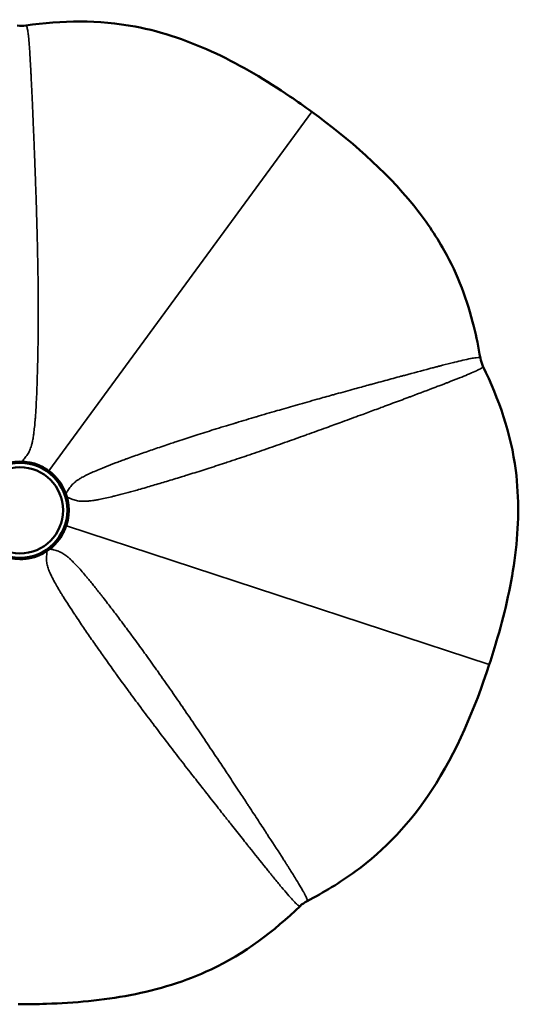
# Model space of a CAD drawing. Header units: millimetres. Extents: x 179 to 1124, y 460 to 1257.
# Tile 2 of 4: x 357 to 531, y 460 to 803. Entities that reach past the tile are written whole.
import ezdxf

# ---------------------------------------------------------------- set-up
doc = ezdxf.new("R2010")
doc.units = ezdxf.units.MM
doc.header["$LTSCALE"] = 4
doc.layers.add('Widoczne (ISO)', color=7, linetype='Continuous', lineweight=50)
doc.layers.add('Widoczne wąskie (ISO)', color=7, linetype='Continuous', lineweight=35)

msp = doc.modelspace()

# ---------------------------------------------------------------- linework, layer by layer
at = {"layer": 'Widoczne (ISO)'}
for radius in [17, 16.5, 15]:
    msp.add_circle((357.27, 631.99), radius, dxfattribs=at)
for points, knots in [([(359.37, 800.48), (371.72, 802.22), (384.68, 802.51), (406.98, 798.28), (416.51, 794.94), (434.41, 786.5), (442.94, 781.4), (453.65, 774.11), (456.17, 772.33), (458.66, 770.5)], [0.000001, 0.000001, 0.000001, 0.000001, 3.875527, 3.875527, 6.852001, 6.852001, 9.813755, 9.813755, 10.73943, 10.73943, 10.73943, 10.73943]), ([(458.66, 770.5), (471.62, 761.02), (484.04, 750.37), (498.07, 732.97), (501.67, 727.73), (509.38, 713.92), (512.75, 704.89), (515.89, 692.23), (516.63, 688.58), (517.24, 684.92)], [0, 0, 0, 0, 4.818374, 4.818374, 6.710343, 6.710343, 9.590844, 9.590844, 10.745785, 10.745785, 10.745785, 10.745785]), ([(518.16, 682.05), (523.64, 670.84), (527.92, 658.6), (530.78, 636.18), (530.56, 626.17), (528.12, 606.74), (525.95, 597.15), (522.34, 584.62), (521.37, 581.48), (520.34, 578.36)], [0.000001, 0.000001, 0.000001, 0.000001, 3.876756, 3.876756, 6.825657, 6.825657, 9.754337, 9.754337, 10.739671, 10.739671, 10.739671, 10.739671]), ([(520.34, 578.36), (515.32, 563.11), (509.03, 548.01), (493.19, 523.72), (484.04, 513.91), (468.46, 502.58), (462.83, 499.22), (457.04, 496.2)], [0, 0, 0, 0, 4.817466, 4.817466, 8.703693, 8.703693, 10.729856, 10.729856, 10.729856, 10.729856]), ([(454.6, 494.44), (445.63, 485.77), (435.32, 477.92), (414.87, 468.27), (405.29, 465.38), (386.05, 461.7), (376.27, 460.8), (363.23, 460.36), (359.94, 460.31), (356.66, 460.33)], [0.000001, 0.000001, 0.000001, 0.000001, 3.876756, 3.876756, 6.825657, 6.825657, 9.754337, 9.754337, 10.739671, 10.739671, 10.739671, 10.739671])]:
    msp.add_open_spline(points, degree=3, knots=knots, dxfattribs=at)
for points in [[(356.36, 800.49), (357.36, 800.34), (358.38, 800.34), (359.37, 800.48)], [(517.24, 684.92), (517.41, 683.93), (517.72, 682.95), (518.16, 682.05)], [(457.04, 496.2), (456.16, 495.73), (455.33, 495.14), (454.6, 494.44)]]:
    msp.add_open_spline(points, degree=3, dxfattribs=at)
at = {"layer": 'Widoczne wąskie (ISO)'}
for p, q in [((367.35, 645.76), (458.66, 770.5)), ((367.31, 645.7), (367.35, 645.76)), ((373.42, 626.68), (373.48, 626.65)), ((373.48, 626.65), (520.34, 578.36)), ((357.21, 614.99), (357.21, 614.92))]:
    msp.add_line(p, q, dxfattribs=at)
for points, knots in [([(359.37, 800.48), (359.46, 800.49), (359.55, 800.4), (359.63, 800.23), (359.63, 800.23), (359.63, 800.23), (359.63, 800.23), (359.73, 800), (359.83, 799.63), (359.93, 799.13), (360.02, 798.64), (360.11, 798.02), (360.2, 797.28), (360.2, 797.25), (360.21, 797.23), (360.21, 797.2), (360.3, 796.42), (360.39, 795.52), (360.47, 794.51), (360.55, 793.6), (360.62, 792.6), (360.69, 791.51), (360.7, 791.4), (360.7, 791.28), (360.71, 791.17), (360.79, 789.95), (360.87, 788.63), (360.95, 787.21), (360.97, 786.86), (360.99, 786.5), (361.01, 786.13), (361.03, 785.76), (361.05, 785.39), (361.07, 785.01), (361.09, 784.5), (361.12, 783.99), (361.15, 783.46), (361.16, 783.2), (361.17, 782.94), (361.19, 782.68), (361.33, 779.83), (361.47, 776.76), (361.61, 773.49), (361.63, 773.11), (361.65, 772.73), (361.66, 772.35), (361.75, 770.5), (361.83, 768.6), (361.91, 766.64), (361.95, 765.65), (361.99, 764.66), (362.03, 763.65), (362.06, 763.07), (362.08, 762.48), (362.11, 761.89), (362.12, 761.46), (362.14, 761.02), (362.16, 760.59), (362.23, 758.94), (362.29, 757.27), (362.36, 755.58), (362.44, 753.41), (362.53, 751.21), (362.61, 748.97), (362.62, 748.56), (362.64, 748.16), (362.65, 747.75), (362.72, 745.88), (362.79, 743.99), (362.85, 742.09), (362.93, 739.74), (363, 737.37), (363.08, 734.97), (363.08, 734.73), (363.09, 734.48), (363.1, 734.23), (363.16, 732.06), (363.22, 729.86), (363.28, 727.65), (363.34, 725.19), (363.4, 722.71), (363.45, 720.21), (363.45, 720.19), (363.45, 720.17), (363.45, 720.15), (363.5, 717.79), (363.54, 715.41), (363.57, 713.01), (363.57, 712.84), (363.57, 712.67), (363.58, 712.5), (363.59, 711.45), (363.6, 710.4), (363.61, 709.35), (363.62, 708.12), (363.63, 706.9), (363.64, 705.67), (363.64, 705.35), (363.64, 705.03), (363.64, 704.72), (363.65, 702.58), (363.65, 700.44), (363.64, 698.3), (363.64, 697.82), (363.64, 697.33), (363.64, 696.84), (363.63, 694.87), (363.61, 692.9), (363.59, 690.92), (363.58, 690.26), (363.57, 689.6), (363.56, 688.93), (363.53, 687.13), (363.5, 685.33), (363.46, 683.53), (363.44, 682.71), (363.42, 681.89), (363.4, 681.07), (363.36, 679.42), (363.31, 677.77), (363.26, 676.12), (363.23, 675.21), (363.19, 674.3), (363.16, 673.38), (363.14, 673.06), (363.13, 672.73), (363.12, 672.41), (363.06, 671.17), (363, 669.93), (362.94, 668.7), (362.87, 667.47), (362.8, 666.25), (362.71, 665.04), (362.68, 664.62), (362.65, 664.2), (362.62, 663.78), (362.55, 662.99), (362.48, 662.2), (362.41, 661.42), (362.33, 660.69), (362.25, 659.95), (362.16, 659.22), (362.1, 658.77), (362.04, 658.32), (361.97, 657.88), (361.89, 657.3), (361.79, 656.72), (361.67, 656.15), (361.64, 655.97), (361.6, 655.79), (361.56, 655.61), (361.47, 655.23), (361.38, 654.85), (361.27, 654.48), (361.19, 654.2), (361.1, 653.93), (361.01, 653.66), (360.92, 653.39), (360.81, 653.13), (360.7, 652.87), (360.47, 652.35), (360.2, 651.85), (359.89, 651.37), (359.58, 650.9), (359.21, 650.44), (358.84, 649.98), (358.56, 649.65), (358.28, 649.31), (358.01, 648.97)], [0.0594397, 0.0594397, 0.0594397, 0.0594397, 0.067888, 0.067888, 0.067888, 0.0678986, 0.0678986, 0.0678986, 0.0785853, 0.0785853, 0.0785853, 0.0888733, 0.0888733, 0.0888733, 0.089272, 0.089272, 0.089272, 0.0999587, 0.0999587, 0.0999587, 0.10964, 0.10964, 0.10964, 0.1106454, 0.1106454, 0.1106454, 0.1213321, 0.1213321, 0.1213321, 0.1240037, 0.1240037, 0.1240037, 0.1266754, 0.1266754, 0.1266754, 0.1302516, 0.1302516, 0.1302516, 0.1320188, 0.1320188, 0.1320188, 0.1511864, 0.1511864, 0.1511864, 0.1533921, 0.1533921, 0.1533921, 0.1640788, 0.1640788, 0.1640788, 0.1694222, 0.1694222, 0.1694222, 0.1725, 0.1725, 0.1725, 0.1747655, 0.1747655, 0.1747655, 0.1832758, 0.1832758, 0.1832758, 0.194174, 0.194174, 0.194174, 0.1961389, 0.1961389, 0.1961389, 0.2051921, 0.2051921, 0.2051921, 0.2163619, 0.2163619, 0.2163619, 0.2175122, 0.2175122, 0.2175122, 0.2276382, 0.2276382, 0.2276382, 0.2388856, 0.2388856, 0.2388856, 0.238973, 0.238973, 0.238973, 0.2495723, 0.2495723, 0.2495723, 0.2503154, 0.2503154, 0.2503154, 0.2549157, 0.2549157, 0.2549157, 0.260259, 0.260259, 0.260259, 0.2616458, 0.2616458, 0.2616458, 0.2709457, 0.2709457, 0.2709457, 0.2730689, 0.2730689, 0.2730689, 0.2816324, 0.2816324, 0.2816324, 0.2845147, 0.2845147, 0.2845147, 0.2923191, 0.2923191, 0.2923191, 0.2958624, 0.2958624, 0.2958624, 0.3030057, 0.3030057, 0.3030057, 0.3069454, 0.3069454, 0.3069454, 0.3083491, 0.3083491, 0.3083491, 0.3136924, 0.3136924, 0.3136924, 0.3190358, 0.3190358, 0.3190358, 0.32089, 0.32089, 0.32089, 0.3243791, 0.3243791, 0.3243791, 0.3276759, 0.3276759, 0.3276759, 0.3297225, 0.3297225, 0.3297225, 0.3323941, 0.3323941, 0.3323941, 0.3332454, 0.3332454, 0.3332454, 0.3350658, 0.3350658, 0.3350658, 0.3364016, 0.3364016, 0.3364016, 0.3377375, 0.3377375, 0.3377375, 0.3404091, 0.3404091, 0.3404091, 0.3430808, 0.3430808, 0.3430808, 0.3450147, 0.3450147, 0.3450147, 0.3450147]), ([(373.24, 637.82), (373.48, 638.18), (373.71, 638.55), (373.94, 638.9), (374.25, 639.39), (374.58, 639.87), (374.93, 640.31), (375.28, 640.75), (375.67, 641.16), (376.1, 641.53), (376.31, 641.72), (376.53, 641.9), (376.76, 642.07), (376.99, 642.25), (377.23, 642.41), (377.47, 642.58), (377.81, 642.8), (378.15, 643.01), (378.5, 643.21), (378.65, 643.3), (378.8, 643.39), (378.96, 643.48), (379.47, 643.76), (379.98, 644.03), (380.51, 644.29), (380.92, 644.49), (381.34, 644.69), (381.76, 644.88), (382.41, 645.18), (383.07, 645.47), (383.73, 645.76), (384.47, 646.08), (385.21, 646.39), (385.96, 646.69), (386.33, 646.84), (386.69, 646.99), (387.06, 647.13), (388.19, 647.58), (389.33, 648.02), (390.48, 648.46), (391.05, 648.67), (391.63, 648.89), (392.21, 649.1), (392.79, 649.32), (393.37, 649.53), (393.95, 649.75), (394.28, 649.87), (394.62, 649.99), (394.95, 650.11), (395.78, 650.41), (396.61, 650.71), (397.44, 651), (399.03, 651.57), (400.62, 652.12), (402.21, 652.67), (402.95, 652.93), (403.7, 653.18), (404.45, 653.44), (406.18, 654.03), (407.91, 654.61), (409.65, 655.19), (410.25, 655.39), (410.85, 655.59), (411.46, 655.79), (413.36, 656.42), (415.26, 657.04), (417.17, 657.66), (417.6, 657.8), (418.04, 657.94), (418.47, 658.08), (420.54, 658.74), (422.6, 659.4), (424.67, 660.04), (424.95, 660.13), (425.22, 660.21), (425.5, 660.3), (426.67, 660.66), (427.84, 661.03), (429.01, 661.39), (430.05, 661.71), (431.08, 662.02), (432.11, 662.33), (432.24, 662.37), (432.37, 662.41), (432.51, 662.45), (434.83, 663.16), (437.13, 663.84), (439.41, 664.52), (439.42, 664.52), (439.43, 664.52), (439.44, 664.53), (441.87, 665.24), (444.27, 665.94), (446.64, 666.63), (448.74, 667.24), (450.82, 667.83), (452.88, 668.42), (453.15, 668.5), (453.42, 668.57), (453.68, 668.65), (455.99, 669.3), (458.27, 669.95), (460.54, 670.58), (462.34, 671.09), (464.13, 671.59), (465.91, 672.08), (466.33, 672.2), (466.75, 672.32), (467.17, 672.43), (469.33, 673.03), (471.45, 673.62), (473.55, 674.19), (475.15, 674.63), (476.73, 675.07), (478.29, 675.49), (478.74, 675.62), (479.19, 675.74), (479.64, 675.86), (480.18, 676.01), (480.72, 676.16), (481.25, 676.3), (482.23, 676.57), (483.19, 676.83), (484.14, 677.09), (486.04, 677.6), (487.88, 678.1), (489.67, 678.58), (490.06, 678.69), (490.45, 678.79), (490.84, 678.9), (493.98, 679.74), (496.93, 680.53), (499.67, 681.25), (499.94, 681.32), (500.22, 681.39), (500.49, 681.46), (500.98, 681.59), (501.45, 681.72), (501.92, 681.84), (502.29, 681.94), (502.65, 682.03), (503.01, 682.12), (503.37, 682.21), (503.72, 682.31), (504.06, 682.39), (505.44, 682.75), (506.73, 683.07), (507.92, 683.37), (508.04, 683.4), (508.17, 683.43), (508.3, 683.46), (509.34, 683.72), (510.3, 683.95), (511.18, 684.15), (512.17, 684.38), (513.06, 684.57), (513.83, 684.72), (513.87, 684.73), (513.91, 684.73), (513.95, 684.74), (514.29, 684.81), (514.6, 684.86), (514.89, 684.91), (515.22, 684.97), (515.51, 685.01), (515.77, 685.04), (516.28, 685.1), (516.67, 685.12), (516.92, 685.09), (516.92, 685.09), (516.93, 685.09), (516.93, 685.09), (517.12, 685.06), (517.23, 685), (517.24, 684.92)], [0.0016005, 0.0016005, 0.0016005, 0.0016005, 0.0035173, 0.0035173, 0.0035173, 0.0061759, 0.0061759, 0.0061759, 0.0088346, 0.0088346, 0.0088346, 0.0101639, 0.0101639, 0.0101639, 0.0114932, 0.0114932, 0.0114932, 0.013342, 0.013342, 0.013342, 0.0141519, 0.0141519, 0.0141519, 0.0168105, 0.0168105, 0.0168105, 0.0188936, 0.0188936, 0.0188936, 0.0221278, 0.0221278, 0.0221278, 0.0256975, 0.0256975, 0.0256975, 0.0274451, 0.0274451, 0.0274451, 0.0327624, 0.0327624, 0.0327624, 0.035421, 0.035421, 0.035421, 0.0380797, 0.0380797, 0.0380797, 0.0396032, 0.0396032, 0.0396032, 0.043397, 0.043397, 0.043397, 0.0506339, 0.0506339, 0.0506339, 0.0540315, 0.0540315, 0.0540315, 0.0619282, 0.0619282, 0.0619282, 0.0646661, 0.0646661, 0.0646661, 0.07332, 0.07332, 0.07332, 0.0753007, 0.0753007, 0.0753007, 0.0846893, 0.0846893, 0.0846893, 0.0859353, 0.0859353, 0.0859353, 0.0912526, 0.0912526, 0.0912526, 0.0959663, 0.0959663, 0.0959663, 0.0965699, 0.0965699, 0.0965699, 0.1072044, 0.1072044, 0.1072044, 0.1072552, 0.1072552, 0.1072552, 0.1185365, 0.1185365, 0.1185365, 0.1284736, 0.1284736, 0.1284736, 0.1297597, 0.1297597, 0.1297597, 0.1408769, 0.1408769, 0.1408769, 0.1497428, 0.1497428, 0.1497428, 0.1518432, 0.1518432, 0.1518432, 0.1626901, 0.1626901, 0.1626901, 0.1710119, 0.1710119, 0.1710119, 0.1734148, 0.1734148, 0.1734148, 0.1763292, 0.1763292, 0.1763292, 0.1816465, 0.1816465, 0.1816465, 0.1922811, 0.1922811, 0.1922811, 0.194628, 0.194628, 0.194628, 0.2135502, 0.2135502, 0.2135502, 0.2154641, 0.2154641, 0.2154641, 0.2188675, 0.2188675, 0.2188675, 0.2215262, 0.2215262, 0.2215262, 0.2241848, 0.2241848, 0.2241848, 0.2348194, 0.2348194, 0.2348194, 0.2359785, 0.2359785, 0.2359785, 0.245454, 0.245454, 0.245454, 0.2560886, 0.2560886, 0.2560886, 0.2566476, 0.2566476, 0.2566476, 0.2614059, 0.2614059, 0.2614059, 0.2667232, 0.2667232, 0.2667232, 0.2773577, 0.2773577, 0.2773577, 0.2775338, 0.2775338, 0.2775338, 0.2859422, 0.2859422, 0.2859422, 0.2859422]), ([(518.16, 682.05), (518.2, 681.97), (518.15, 681.87), (518.01, 681.73), (518.01, 681.73), (518.01, 681.73), (518.01, 681.73), (517.83, 681.56), (517.51, 681.35), (517.05, 681.1), (516.62, 680.86), (516.06, 680.59), (515.38, 680.28), (515.36, 680.27), (515.33, 680.25), (515.3, 680.24), (514.59, 679.91), (513.76, 679.56), (512.83, 679.17), (511.98, 678.81), (511.05, 678.43), (510.04, 678.03), (509.94, 677.99), (509.83, 677.95), (509.73, 677.9), (508.59, 677.45), (507.36, 676.97), (506.04, 676.45), (505.7, 676.33), (505.37, 676.2), (505.02, 676.06), (504.68, 675.93), (504.33, 675.8), (503.98, 675.66), (503.5, 675.48), (503.02, 675.3), (502.53, 675.11), (502.29, 675.02), (502.05, 674.92), (501.8, 674.83), (499.14, 673.82), (496.25, 672.73), (493.19, 671.58), (492.84, 671.45), (492.48, 671.32), (492.12, 671.18), (490.39, 670.53), (488.6, 669.87), (486.76, 669.18), (485.84, 668.84), (484.91, 668.49), (483.96, 668.14), (483.42, 667.94), (482.87, 667.73), (482.31, 667.53), (481.91, 667.38), (481.5, 667.23), (481.09, 667.08), (479.54, 666.5), (477.98, 665.93), (476.39, 665.34), (474.35, 664.59), (472.28, 663.83), (470.17, 663.06), (469.79, 662.92), (469.41, 662.78), (469.03, 662.64), (467.27, 662), (465.5, 661.35), (463.71, 660.7), (461.5, 659.9), (459.27, 659.1), (457.01, 658.29), (456.78, 658.21), (456.55, 658.12), (456.31, 658.04), (454.26, 657.31), (452.2, 656.57), (450.11, 655.83), (447.79, 655.01), (445.45, 654.19), (443.09, 653.37), (443.07, 653.37), (443.05, 653.36), (443.03, 653.35), (440.8, 652.58), (438.55, 651.8), (436.27, 651.03), (436.11, 650.98), (435.95, 650.92), (435.79, 650.87), (434.8, 650.53), (433.81, 650.2), (432.81, 649.86), (431.65, 649.47), (430.48, 649.08), (429.32, 648.7), (429.01, 648.6), (428.71, 648.5), (428.41, 648.4), (426.38, 647.73), (424.35, 647.07), (422.31, 646.42), (421.85, 646.27), (421.38, 646.12), (420.92, 645.97), (419.04, 645.37), (417.16, 644.78), (415.27, 644.19), (414.64, 643.99), (414.01, 643.8), (413.37, 643.6), (411.65, 643.07), (409.93, 642.54), (408.2, 642.03), (407.42, 641.79), (406.64, 641.55), (405.85, 641.32), (404.27, 640.85), (402.68, 640.39), (401.09, 639.93), (400.22, 639.68), (399.34, 639.43), (398.46, 639.18), (398.15, 639.09), (397.83, 639), (397.52, 638.92), (396.33, 638.58), (395.13, 638.26), (393.94, 637.94), (392.75, 637.63), (391.57, 637.32), (390.38, 637.03), (389.98, 636.92), (389.57, 636.82), (389.16, 636.73), (388.39, 636.54), (387.62, 636.36), (386.85, 636.2), (386.13, 636.04), (385.41, 635.89), (384.69, 635.75), (384.24, 635.67), (383.79, 635.59), (383.35, 635.51), (382.77, 635.42), (382.19, 635.33), (381.62, 635.27), (381.43, 635.25), (381.25, 635.23), (381.07, 635.21), (380.68, 635.17), (380.29, 635.15), (379.9, 635.13), (379.61, 635.12), (379.33, 635.12), (379.04, 635.13), (378.76, 635.13), (378.47, 635.15), (378.19, 635.18), (377.62, 635.23), (377.07, 635.33), (376.52, 635.48), (375.97, 635.64), (375.42, 635.84), (374.87, 636.06), (374.47, 636.21), (374.06, 636.38), (373.65, 636.53)], [0.0594397, 0.0594397, 0.0594397, 0.0594397, 0.067888, 0.067888, 0.067888, 0.0678986, 0.0678986, 0.0678986, 0.0785853, 0.0785853, 0.0785853, 0.0888733, 0.0888733, 0.0888733, 0.089272, 0.089272, 0.089272, 0.0999587, 0.0999587, 0.0999587, 0.10964, 0.10964, 0.10964, 0.1106454, 0.1106454, 0.1106454, 0.1213321, 0.1213321, 0.1213321, 0.1240037, 0.1240037, 0.1240037, 0.1266754, 0.1266754, 0.1266754, 0.1302516, 0.1302516, 0.1302516, 0.1320188, 0.1320188, 0.1320188, 0.1511864, 0.1511864, 0.1511864, 0.1533921, 0.1533921, 0.1533921, 0.1640788, 0.1640788, 0.1640788, 0.1694222, 0.1694222, 0.1694222, 0.1725, 0.1725, 0.1725, 0.1747655, 0.1747655, 0.1747655, 0.1832758, 0.1832758, 0.1832758, 0.194174, 0.194174, 0.194174, 0.1961389, 0.1961389, 0.1961389, 0.2051921, 0.2051921, 0.2051921, 0.2163619, 0.2163619, 0.2163619, 0.2175122, 0.2175122, 0.2175122, 0.2276382, 0.2276382, 0.2276382, 0.2388856, 0.2388856, 0.2388856, 0.238973, 0.238973, 0.238973, 0.2495723, 0.2495723, 0.2495723, 0.2503154, 0.2503154, 0.2503154, 0.2549157, 0.2549157, 0.2549157, 0.260259, 0.260259, 0.260259, 0.2616458, 0.2616458, 0.2616458, 0.2709457, 0.2709457, 0.2709457, 0.2730689, 0.2730689, 0.2730689, 0.2816324, 0.2816324, 0.2816324, 0.2845147, 0.2845147, 0.2845147, 0.2923191, 0.2923191, 0.2923191, 0.2958624, 0.2958624, 0.2958624, 0.3030057, 0.3030057, 0.3030057, 0.3069454, 0.3069454, 0.3069454, 0.3083491, 0.3083491, 0.3083491, 0.3136924, 0.3136924, 0.3136924, 0.3190358, 0.3190358, 0.3190358, 0.32089, 0.32089, 0.32089, 0.3243791, 0.3243791, 0.3243791, 0.3276759, 0.3276759, 0.3276759, 0.3297225, 0.3297225, 0.3297225, 0.3323941, 0.3323941, 0.3323941, 0.3332454, 0.3332454, 0.3332454, 0.3350658, 0.3350658, 0.3350658, 0.3364016, 0.3364016, 0.3364016, 0.3377375, 0.3377375, 0.3377375, 0.3404091, 0.3404091, 0.3404091, 0.3430808, 0.3430808, 0.3430808, 0.3450147, 0.3450147, 0.3450147, 0.3450147]), ([(363.08, 647.96), (363.39, 647.87), (363.69, 647.76), (363.99, 647.64), (364.39, 647.48), (364.78, 647.3), (365.16, 647.11), (365.19, 647.09), (365.23, 647.08), (365.26, 647.06), (365.61, 646.88), (365.95, 646.69), (366.28, 646.48), (366.31, 646.46), (366.34, 646.44), (366.36, 646.43), (366.52, 646.33), (366.67, 646.23), (366.82, 646.13), (366.85, 646.11), (366.87, 646.1), (366.89, 646.08), (366.98, 646.02), (367.06, 645.96), (367.15, 645.9), (367.19, 645.87), (367.23, 645.84), (367.28, 645.81), (367.3, 645.79), (367.33, 645.77), (367.35, 645.76)], [0.007805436, 0.007805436, 0.007805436, 0.007805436, 0.009185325, 0.009185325, 0.009185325, 0.01102239, 0.01102239, 0.01102239, 0.011181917, 0.011181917, 0.011181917, 0.012859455, 0.012859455, 0.012859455, 0.012998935, 0.012998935, 0.012998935, 0.013777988, 0.013777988, 0.013777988, 0.013898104, 0.013898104, 0.013898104, 0.014346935, 0.014346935, 0.014346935, 0.014568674, 0.014568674, 0.014568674, 0.01469652, 0.01469652, 0.01469652, 0.01469652]), ([(367.35, 645.76), (367.39, 645.73), (367.44, 645.69), (367.52, 645.63), (367.65, 645.53), (367.78, 645.43), (368.03, 645.23), (368.2, 645.1), (368.68, 644.68), (369, 644.39), (369.59, 643.78), (369.88, 643.47), (370.35, 642.89), (370.55, 642.62), (370.74, 642.35)], [-0.00000006, -0.00000006, -0.00000006, -0.00000006, 0.000227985, 0.000227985, 0.00045603, 0.00091212, 0.00091212, 0.001824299, 0.001824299, 0.003648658, 0.003648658, 0.005473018, 0.005473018, 0.006875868, 0.006875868, 0.006875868, 0.006875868]), ([(374.26, 631.4), (374.26, 631.08), (374.25, 630.76), (374.23, 630.43), (374.21, 630.01), (374.16, 629.58), (374.09, 629.15), (374.09, 629.12), (374.08, 629.08), (374.07, 629.04), (374.01, 628.66), (373.93, 628.27), (373.84, 627.89), (373.83, 627.86), (373.82, 627.83), (373.82, 627.8), (373.77, 627.62), (373.72, 627.45), (373.67, 627.27), (373.66, 627.24), (373.66, 627.22), (373.65, 627.19), (373.62, 627.09), (373.59, 626.99), (373.56, 626.89), (373.54, 626.84), (373.53, 626.79), (373.51, 626.74), (373.5, 626.71), (373.49, 626.68), (373.48, 626.65)], [0.007805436, 0.007805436, 0.007805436, 0.007805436, 0.009185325, 0.009185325, 0.009185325, 0.01102239, 0.01102239, 0.01102239, 0.011181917, 0.011181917, 0.011181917, 0.012859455, 0.012859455, 0.012859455, 0.012998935, 0.012998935, 0.012998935, 0.013777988, 0.013777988, 0.013777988, 0.013898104, 0.013898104, 0.013898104, 0.014346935, 0.014346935, 0.014346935, 0.014568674, 0.014568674, 0.014568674, 0.01469652, 0.01469652, 0.01469652, 0.01469652]), ([(373.48, 626.65), (373.46, 626.6), (373.45, 626.55), (373.41, 626.45), (373.36, 626.3), (373.31, 626.15), (373.19, 625.84), (373.12, 625.64), (372.87, 625.05), (372.69, 624.67), (372.3, 623.91), (372.09, 623.55), (371.68, 622.91), (371.49, 622.64), (371.29, 622.38)], [-0.00000006, -0.00000006, -0.00000006, -0.00000006, 0.000227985, 0.000227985, 0.00045603, 0.00091212, 0.00091212, 0.001824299, 0.001824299, 0.003648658, 0.003648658, 0.005473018, 0.005473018, 0.006875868, 0.006875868, 0.006875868, 0.006875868]), ([(454.6, 494.44), (454.54, 494.38), (454.42, 494.4), (454.25, 494.49), (454.25, 494.49), (454.25, 494.49), (454.25, 494.49), (454.03, 494.61), (453.74, 494.85), (453.36, 495.2), (453, 495.54), (452.56, 495.99), (452.06, 496.53), (452.04, 496.56), (452.02, 496.58), (452, 496.6), (451.47, 497.18), (450.87, 497.85), (450.21, 498.62), (449.61, 499.31), (448.97, 500.08), (448.27, 500.92), (448.2, 501), (448.12, 501.09), (448.05, 501.18), (447.27, 502.12), (446.43, 503.14), (445.53, 504.24), (445.31, 504.52), (445.08, 504.8), (444.85, 505.09), (444.62, 505.37), (444.38, 505.66), (444.14, 505.96), (443.82, 506.35), (443.5, 506.75), (443.17, 507.16), (443.01, 507.36), (442.84, 507.56), (442.68, 507.77), (440.89, 509.99), (438.97, 512.39), (436.93, 514.95), (436.69, 515.25), (436.46, 515.55), (436.22, 515.84), (435.07, 517.29), (433.88, 518.79), (432.66, 520.32), (432.05, 521.09), (431.43, 521.88), (430.81, 522.67), (430.44, 523.12), (430.08, 523.58), (429.72, 524.05), (429.45, 524.39), (429.18, 524.73), (428.9, 525.07), (427.88, 526.36), (426.85, 527.68), (425.8, 529.01), (424.46, 530.71), (423.09, 532.44), (421.71, 534.21), (421.46, 534.53), (421.21, 534.85), (420.96, 535.17), (419.81, 536.64), (418.64, 538.13), (417.47, 539.63), (416.03, 541.49), (414.57, 543.36), (413.11, 545.26), (412.96, 545.45), (412.8, 545.65), (412.65, 545.84), (411.32, 547.56), (409.98, 549.3), (408.64, 551.06), (407.14, 553.01), (405.64, 554.98), (404.13, 556.98), (404.12, 556.99), (404.1, 557.01), (404.09, 557.03), (402.67, 558.91), (401.23, 560.81), (399.79, 562.74), (399.69, 562.87), (399.59, 563.01), (399.49, 563.14), (398.87, 563.98), (398.24, 564.82), (397.61, 565.67), (396.88, 566.65), (396.16, 567.64), (395.43, 568.63), (395.24, 568.89), (395.05, 569.14), (394.86, 569.4), (393.6, 571.12), (392.35, 572.85), (391.09, 574.59), (390.81, 574.98), (390.52, 575.38), (390.24, 575.78), (389.09, 577.38), (387.94, 578.98), (386.8, 580.59), (386.42, 581.13), (386.04, 581.68), (385.65, 582.22), (384.62, 583.69), (383.58, 585.17), (382.56, 586.65), (382.09, 587.32), (381.62, 587.99), (381.16, 588.67), (380.22, 590.03), (379.29, 591.39), (378.37, 592.76), (377.86, 593.52), (377.35, 594.28), (376.84, 595.04), (376.66, 595.31), (376.48, 595.58), (376.3, 595.85), (375.61, 596.88), (374.93, 597.92), (374.27, 598.95), (373.6, 599.98), (372.94, 601.02), (372.3, 602.05), (372.07, 602.41), (371.85, 602.77), (371.63, 603.12), (371.22, 603.8), (370.81, 604.47), (370.42, 605.15), (370.04, 605.79), (369.68, 606.43), (369.32, 607.07), (369.1, 607.47), (368.89, 607.87), (368.68, 608.27), (368.41, 608.8), (368.15, 609.32), (367.91, 609.85), (367.84, 610.01), (367.76, 610.18), (367.69, 610.35), (367.53, 610.71), (367.39, 611.07), (367.25, 611.44), (367.16, 611.71), (367.07, 611.98), (366.98, 612.25), (366.9, 612.52), (366.83, 612.8), (366.77, 613.08), (366.65, 613.63), (366.57, 614.19), (366.55, 614.76), (366.52, 615.33), (366.54, 615.92), (366.58, 616.51), (366.6, 616.94), (366.63, 617.37), (366.66, 617.81)], [0.0594397, 0.0594397, 0.0594397, 0.0594397, 0.067888, 0.067888, 0.067888, 0.0678986, 0.0678986, 0.0678986, 0.0785853, 0.0785853, 0.0785853, 0.0888733, 0.0888733, 0.0888733, 0.089272, 0.089272, 0.089272, 0.0999587, 0.0999587, 0.0999587, 0.10964, 0.10964, 0.10964, 0.1106454, 0.1106454, 0.1106454, 0.1213321, 0.1213321, 0.1213321, 0.1240037, 0.1240037, 0.1240037, 0.1266754, 0.1266754, 0.1266754, 0.1302516, 0.1302516, 0.1302516, 0.1320188, 0.1320188, 0.1320188, 0.1511864, 0.1511864, 0.1511864, 0.1533921, 0.1533921, 0.1533921, 0.1640788, 0.1640788, 0.1640788, 0.1694222, 0.1694222, 0.1694222, 0.1725, 0.1725, 0.1725, 0.1747655, 0.1747655, 0.1747655, 0.1832758, 0.1832758, 0.1832758, 0.194174, 0.194174, 0.194174, 0.1961389, 0.1961389, 0.1961389, 0.2051921, 0.2051921, 0.2051921, 0.2163619, 0.2163619, 0.2163619, 0.2175122, 0.2175122, 0.2175122, 0.2276382, 0.2276382, 0.2276382, 0.2388856, 0.2388856, 0.2388856, 0.238973, 0.238973, 0.238973, 0.2495723, 0.2495723, 0.2495723, 0.2503154, 0.2503154, 0.2503154, 0.2549157, 0.2549157, 0.2549157, 0.260259, 0.260259, 0.260259, 0.2616458, 0.2616458, 0.2616458, 0.2709457, 0.2709457, 0.2709457, 0.2730689, 0.2730689, 0.2730689, 0.2816324, 0.2816324, 0.2816324, 0.2845147, 0.2845147, 0.2845147, 0.2923191, 0.2923191, 0.2923191, 0.2958624, 0.2958624, 0.2958624, 0.3030057, 0.3030057, 0.3030057, 0.3069454, 0.3069454, 0.3069454, 0.3083491, 0.3083491, 0.3083491, 0.3136924, 0.3136924, 0.3136924, 0.3190358, 0.3190358, 0.3190358, 0.32089, 0.32089, 0.32089, 0.3243791, 0.3243791, 0.3243791, 0.3276759, 0.3276759, 0.3276759, 0.3297225, 0.3297225, 0.3297225, 0.3323941, 0.3323941, 0.3323941, 0.3332454, 0.3332454, 0.3332454, 0.3350658, 0.3350658, 0.3350658, 0.3364016, 0.3364016, 0.3364016, 0.3377375, 0.3377375, 0.3377375, 0.3404091, 0.3404091, 0.3404091, 0.3430808, 0.3430808, 0.3430808, 0.3450147, 0.3450147, 0.3450147, 0.3450147]), ([(367.75, 618.6), (368.17, 618.49), (368.59, 618.38), (369, 618.27), (369.56, 618.12), (370.11, 617.96), (370.64, 617.76), (371.17, 617.56), (371.68, 617.32), (372.17, 617.03), (372.41, 616.88), (372.65, 616.73), (372.89, 616.56), (373.12, 616.4), (373.36, 616.23), (373.58, 616.05), (373.9, 615.8), (374.21, 615.54), (374.51, 615.27), (374.64, 615.15), (374.77, 615.03), (374.9, 614.91), (375.33, 614.51), (375.74, 614.1), (376.15, 613.68), (376.47, 613.36), (376.79, 613.02), (377.1, 612.68), (377.59, 612.16), (378.07, 611.62), (378.55, 611.08), (379.07, 610.47), (379.6, 609.86), (380.12, 609.25), (380.37, 608.94), (380.63, 608.64), (380.88, 608.33), (381.66, 607.4), (382.43, 606.45), (383.19, 605.49), (383.58, 605.02), (383.96, 604.53), (384.35, 604.05), (384.73, 603.56), (385.11, 603.08), (385.5, 602.59), (385.71, 602.31), (385.93, 602.03), (386.15, 601.75), (386.69, 601.05), (387.23, 600.35), (387.77, 599.65), (388.8, 598.32), (389.82, 596.98), (390.83, 595.64), (391.3, 595.01), (391.78, 594.38), (392.25, 593.75), (393.35, 592.28), (394.44, 590.81), (395.53, 589.34), (395.9, 588.83), (396.28, 588.32), (396.66, 587.81), (397.84, 586.19), (399.02, 584.58), (400.19, 582.96), (400.46, 582.58), (400.73, 582.21), (401, 581.84), (402.27, 580.08), (403.53, 578.32), (404.78, 576.55), (404.95, 576.32), (405.11, 576.08), (405.28, 575.85), (405.99, 574.85), (406.7, 573.85), (407.4, 572.84), (408.02, 571.95), (408.64, 571.07), (409.26, 570.19), (409.34, 570.07), (409.42, 569.96), (409.49, 569.85), (410.88, 567.86), (412.24, 565.88), (413.59, 563.92), (413.6, 563.91), (413.6, 563.9), (413.61, 563.89), (415.04, 561.81), (416.45, 559.74), (417.84, 557.69), (419.06, 555.88), (420.27, 554.09), (421.47, 552.31), (421.62, 552.08), (421.78, 551.85), (421.93, 551.62), (423.27, 549.63), (424.59, 547.66), (425.89, 545.7), (426.93, 544.14), (427.96, 542.59), (428.97, 541.06), (429.22, 540.69), (429.46, 540.33), (429.7, 539.97), (430.93, 538.1), (432.15, 536.26), (433.34, 534.44), (434.26, 533.05), (435.16, 531.68), (436.05, 530.33), (436.3, 529.94), (436.56, 529.55), (436.81, 529.16), (437.12, 528.69), (437.43, 528.23), (437.73, 527.76), (438.28, 526.92), (438.83, 526.09), (439.37, 525.26), (440.44, 523.62), (441.49, 522.02), (442.5, 520.47), (442.72, 520.13), (442.94, 519.79), (443.16, 519.45), (444.93, 516.73), (446.59, 514.16), (448.12, 511.78), (448.28, 511.54), (448.43, 511.3), (448.58, 511.06), (448.86, 510.64), (449.12, 510.23), (449.38, 509.82), (449.59, 509.5), (449.79, 509.18), (449.99, 508.87), (450.19, 508.56), (450.38, 508.26), (450.57, 507.95), (451.34, 506.75), (452.04, 505.63), (452.69, 504.59), (452.76, 504.48), (452.83, 504.37), (452.9, 504.25), (453.46, 503.35), (453.98, 502.5), (454.44, 501.73), (454.96, 500.86), (455.42, 500.07), (455.8, 499.38), (455.82, 499.35), (455.84, 499.31), (455.86, 499.28), (456.03, 498.97), (456.18, 498.69), (456.31, 498.43), (456.46, 498.14), (456.59, 497.88), (456.7, 497.64), (456.92, 497.17), (457.06, 496.81), (457.11, 496.56), (457.11, 496.56), (457.11, 496.55), (457.11, 496.55), (457.14, 496.36), (457.12, 496.24), (457.04, 496.2)], [0.0016005, 0.0016005, 0.0016005, 0.0016005, 0.0035173, 0.0035173, 0.0035173, 0.0061759, 0.0061759, 0.0061759, 0.0088346, 0.0088346, 0.0088346, 0.0101639, 0.0101639, 0.0101639, 0.0114932, 0.0114932, 0.0114932, 0.013342, 0.013342, 0.013342, 0.0141519, 0.0141519, 0.0141519, 0.0168105, 0.0168105, 0.0168105, 0.0188936, 0.0188936, 0.0188936, 0.0221278, 0.0221278, 0.0221278, 0.0256975, 0.0256975, 0.0256975, 0.0274451, 0.0274451, 0.0274451, 0.0327624, 0.0327624, 0.0327624, 0.035421, 0.035421, 0.035421, 0.0380797, 0.0380797, 0.0380797, 0.0396032, 0.0396032, 0.0396032, 0.043397, 0.043397, 0.043397, 0.0506339, 0.0506339, 0.0506339, 0.0540315, 0.0540315, 0.0540315, 0.0619282, 0.0619282, 0.0619282, 0.0646661, 0.0646661, 0.0646661, 0.07332, 0.07332, 0.07332, 0.0753007, 0.0753007, 0.0753007, 0.0846893, 0.0846893, 0.0846893, 0.0859353, 0.0859353, 0.0859353, 0.0912526, 0.0912526, 0.0912526, 0.0959663, 0.0959663, 0.0959663, 0.0965699, 0.0965699, 0.0965699, 0.1072044, 0.1072044, 0.1072044, 0.1072552, 0.1072552, 0.1072552, 0.1185365, 0.1185365, 0.1185365, 0.1284736, 0.1284736, 0.1284736, 0.1297597, 0.1297597, 0.1297597, 0.1408769, 0.1408769, 0.1408769, 0.1497428, 0.1497428, 0.1497428, 0.1518432, 0.1518432, 0.1518432, 0.1626901, 0.1626901, 0.1626901, 0.1710119, 0.1710119, 0.1710119, 0.1734148, 0.1734148, 0.1734148, 0.1763292, 0.1763292, 0.1763292, 0.1816465, 0.1816465, 0.1816465, 0.1922811, 0.1922811, 0.1922811, 0.194628, 0.194628, 0.194628, 0.2135502, 0.2135502, 0.2135502, 0.2154641, 0.2154641, 0.2154641, 0.2188675, 0.2188675, 0.2188675, 0.2215262, 0.2215262, 0.2215262, 0.2241848, 0.2241848, 0.2241848, 0.2348194, 0.2348194, 0.2348194, 0.2359785, 0.2359785, 0.2359785, 0.245454, 0.245454, 0.245454, 0.2560886, 0.2560886, 0.2560886, 0.2566476, 0.2566476, 0.2566476, 0.2614059, 0.2614059, 0.2614059, 0.2667232, 0.2667232, 0.2667232, 0.2773577, 0.2773577, 0.2773577, 0.2775338, 0.2775338, 0.2775338, 0.2859422, 0.2859422, 0.2859422, 0.2859422]), ([(361.96, 615.65), (361.65, 615.54), (361.35, 615.45), (361.04, 615.37), (360.62, 615.27), (360.2, 615.18), (359.78, 615.11), (359.74, 615.11), (359.7, 615.1), (359.66, 615.09), (359.28, 615.04), (358.89, 614.99), (358.5, 614.96), (358.47, 614.96), (358.43, 614.96), (358.4, 614.96), (358.22, 614.94), (358.04, 614.94), (357.86, 614.93), (357.83, 614.93), (357.8, 614.93), (357.77, 614.93), (357.67, 614.92), (357.56, 614.92), (357.46, 614.92), (357.41, 614.92), (357.35, 614.92), (357.3, 614.92), (357.27, 614.92), (357.24, 614.92), (357.21, 614.92)], [0.007805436, 0.007805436, 0.007805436, 0.007805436, 0.009185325, 0.009185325, 0.009185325, 0.01102239, 0.01102239, 0.01102239, 0.011181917, 0.011181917, 0.011181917, 0.012859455, 0.012859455, 0.012859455, 0.012998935, 0.012998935, 0.012998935, 0.013777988, 0.013777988, 0.013777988, 0.013898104, 0.013898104, 0.013898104, 0.014346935, 0.014346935, 0.014346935, 0.014568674, 0.014568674, 0.014568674, 0.01469652, 0.01469652, 0.01469652, 0.01469652])]:
    msp.add_open_spline(points, degree=3, knots=knots, dxfattribs=at)

doc.saveas('drawing.dxf')
